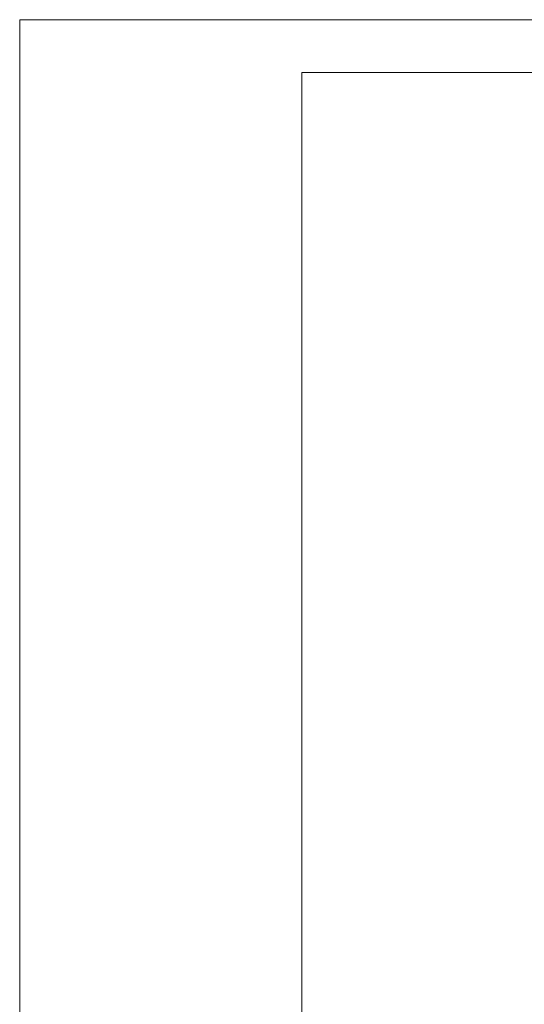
# Model space of a CAD drawing. Header units: millimetres. Extents: x -9038497 to 54128, y -10570064 to 59476.
# Tile 62 of 135: x 37960 to 38532, y 24985 to 26102. Entities that reach past the tile are written whole.
import ezdxf

# ---------------------------------------------------------------- set-up
doc = ezdxf.new("R2010")
doc.units = ezdxf.units.MM
doc.header["$LTSCALE"] = 0.8
doc.layers.add('0 proj_widok widok widok', color=7, linetype='Continuous', lineweight=0)

msp = doc.modelspace()

# ---------------------------------------------------------------- linework, layer by layer
at = {"layer": '0 proj_widok widok widok', "lineweight": 0}
for points in [[(37959.87367141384, 23153.87586894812), (42159.87367141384, 23153.87586894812), (42159.87367141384, 26101.87586894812), (37959.87367141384, 26101.87586894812)], [(37959.87367141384, 23153.87586894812), (42159.87367141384, 23153.87586894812), (42159.87367141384, 26101.87586894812), (37959.87367141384, 26101.87586894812)], [(38279.87367141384, 26041.87586894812), (42099.87367141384, 26041.87586894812), (42099.87367141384, 23213.87586894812), (38279.87367141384, 23213.87586894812)]]:
    msp.add_lwpolyline(points, close=True, dxfattribs=at)

doc.saveas('drawing.dxf')
